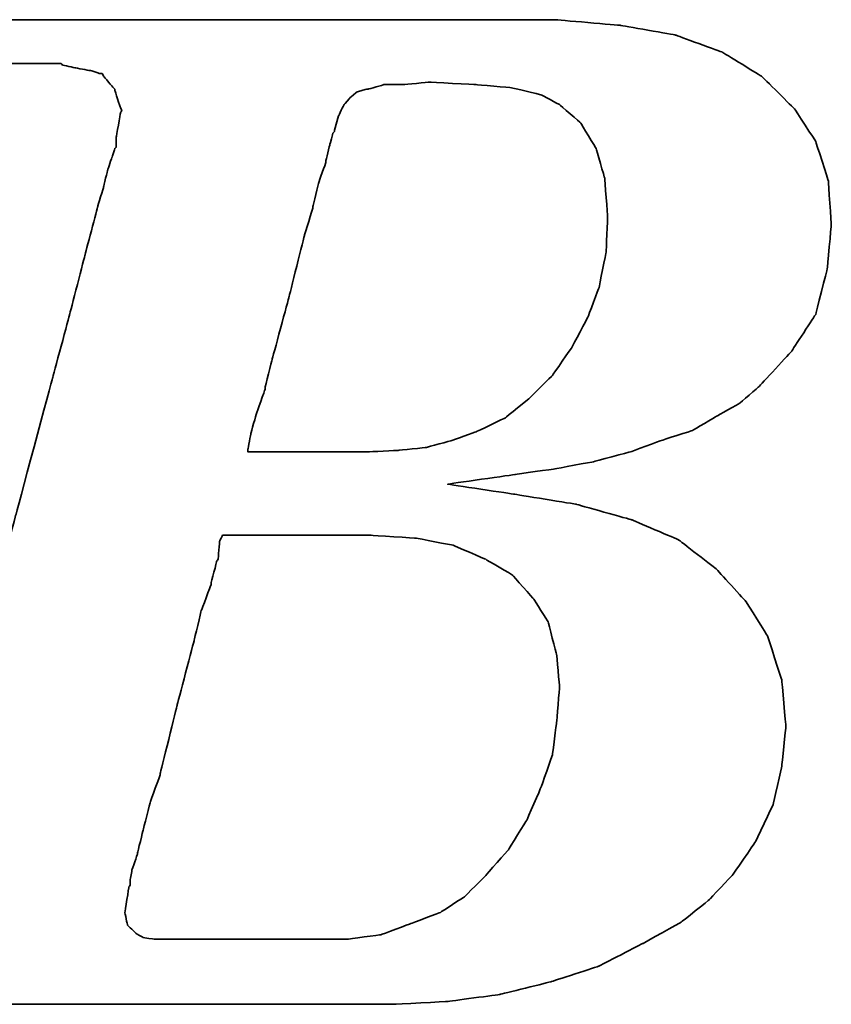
# Model space of a CAD drawing. Header units: millimetres. Extents: x 945 to 1363, y 125 to 271.
# Tile 35 of 54: x 1264.5 to 1266.76, y 176.19 to 178.92. Entities that reach past the tile are written whole.
import ezdxf

# ---------------------------------------------------------------- set-up
doc = ezdxf.new("R2010")
doc.units = ezdxf.units.MM
doc.layers.add('DIM', color=4, linetype='CONTINUOUS')
doc.layers.add('layer 1', color=7, linetype='CONTINUOUS')

# ---------------------------------------------------------------- blocks, each defined once
blk = doc.blocks.new('TBI MOTION logo(完整正式版)')
at = {"layer": 'layer 1', "color": 22, "lineweight": 35}
for points, knots in [([(-64.65375, -6.86375), (-64.65375, -6.86375), (-64.84375, -7.29625), (-64.84375, -7.29625), (-64.84375, -7.29625), (-64.84375, -7.29625), (-64.86875, -7.34375), (-64.86875, -7.34375), (-64.86875, -7.34375), (-64.86875, -7.34375), (-64.86875, -7.36875), (-64.86875, -7.36875), (-64.86875, -7.36875), (-64.86875, -7.36875), (-65.15375, -7.65375), (-65.15375, -7.65375), (-65.15375, -7.65375), (-65.15375, -7.65375), (-65.17875, -7.65375), (-65.17875, -7.65375), (-65.17875, -7.65375), (-65.17875, -7.65375), (-65.20375, -7.67875), (-65.20375, -7.67875), (-65.20375, -7.67875), (-65.20375, -7.67875), (-65.58875, -7.87125), (-65.58875, -7.87125), (-65.58875, -7.87125), (-65.58875, -7.87125), (-65.63375, -7.87125), (-65.63375, -7.87125), (-65.63375, -7.87125), (-65.63375, -7.87125), (-65.65875, -7.89375), (-65.65875, -7.89375), (-65.65875, -7.89375), (-65.65875, -7.89375), (-66.09375, -7.94375), (-66.09375, -7.94375), (-66.09375, -7.94375), (-66.09375, -7.94375), (-66.11375, -7.94375), (-66.11375, -7.94375), (-66.11375, -7.94375), (-66.11375, -7.94375), (-66.16375, -7.94375), (-66.16375, -7.94375), (-66.16375, -7.94375), (-66.16375, -7.94375), (-66.30875, -7.94375), (-66.30875, -7.94375), (-66.30875, -7.94375), (-66.30875, -7.94375), (-66.69375, -7.94375), (-66.69375, -7.94375), (-66.69375, -7.94375), (-66.69375, -7.94375), (-67.07375, -7.94375), (-67.07375, -7.94375), (-67.07375, -7.94375), (-67.07375, -7.94375), (-67.12375, -7.94375), (-67.12375, -7.94375), (-67.12375, -7.94375), (-67.12375, -7.94375), (-67.12375, -7.96625), (-67.12375, -7.96625), (-67.12375, -7.96625), (-67.12375, -7.96625), (-67.14875, -7.99125), (-67.14875, -7.99125), (-67.14875, -7.99125), (-67.14875, -7.99125), (-67.24375, -8.34875), (-67.24375, -8.34875), (-67.24375, -8.34875), (-67.24375, -8.34875), (-67.31375, -8.68625), (-67.31375, -8.68625), (-67.31375, -8.68625), (-67.31375, -8.68625), (-67.26875, -8.68625), (-67.26875, -8.68625), (-67.26875, -8.68625), (-67.26875, -8.68625), (-67.07375, -8.68625), (-67.07375, -8.68625), (-67.07375, -8.68625), (-67.07375, -8.68625), (-66.54875, -8.68625), (-66.54875, -8.68625), (-66.54875, -8.68625), (-66.54875, -8.68625), (-65.82625, -8.68625), (-65.82625, -8.68625), (-65.82625, -8.68625), (-65.82625, -8.68625), (-65.01375, -8.68625), (-65.01375, -8.68625), (-65.01375, -8.68625), (-65.01375, -8.68625), (-64.05375, -8.68625), (-64.05375, -8.68625), (-64.05375, -8.68625), (-64.05375, -8.68625), (-62.08375, -8.68625), (-62.08375, -8.68625), (-62.08375, -8.68625), (-62.08375, -8.68625), (-60.06875, -8.68625), (-60.06875, -8.68625), (-60.06875, -8.68625), (-60.06875, -8.68625), (-59.10875, -8.68625), (-59.10875, -8.68625), (-59.10875, -8.68625), (-59.10875, -8.68625), (-58.29375, -8.68625), (-58.29375, -8.68625), (-58.29375, -8.68625), (-58.29375, -8.68625), (-57.57375, -8.68625), (-57.57375, -8.68625), (-57.57375, -8.68625), (-57.57375, -8.68625), (-57.04875, -8.68625), (-57.04875, -8.68625), (-57.04875, -8.68625), (-57.04875, -8.68625), (-56.85375, -8.68625), (-56.85375, -8.68625), (-56.85375, -8.68625), (-56.85375, -8.68625), (-56.70875, -8.68625), (-56.70875, -8.68625), (-56.70875, -8.68625), (-56.70875, -8.68625), (-56.61375, -8.68625), (-56.61375, -8.68625), (-56.61375, -8.68625), (-56.61375, -8.68625), (-56.56875, -8.68625), (-56.56875, -8.68625), (-56.56875, -8.68625), (-56.56875, -8.68625), (-55.65375, -8.63875), (-55.65375, -8.63875), (-55.65375, -8.63875), (-55.65375, -8.63875), (-54.76875, -8.51875), (-54.76875, -8.51875), (-54.76875, -8.51875), (-54.76875, -8.51875), (-53.90375, -8.30375), (-53.90375, -8.30375), (-53.90375, -8.30375), (-53.90375, -8.30375), (-53.08875, -8.03875), (-53.08875, -8.03875), (-53.08875, -8.03875), (-53.08875, -8.03875), (-52.34375, -7.65375), (-52.34375, -7.65375), (-52.34375, -7.65375), (-52.34375, -7.65375), (-51.69875, -7.29625), (-51.69875, -7.29625), (-51.69875, -7.29625), (-51.69875, -7.29625), (-51.21875, -6.91125), (-51.21875, -6.91125), (-51.21875, -6.91125), (-51.21875, -6.91125), (-50.83375, -6.50375), (-50.83375, -6.50375), (-50.83375, -6.50375), (-50.83375, -6.50375), (-50.44875, -5.94875), (-50.44875, -5.94875), (-50.44875, -5.94875), (-50.44875, -5.94875), (-50.13875, -5.30375), (-50.13875, -5.30375), (-50.13875, -5.30375), (-50.13875, -5.30375), (-49.99375, -4.65375), (-49.99375, -4.65375), (-49.99375, -4.65375), (-49.99375, -4.65375), (-49.92375, -3.98375), (-49.92375, -3.98375), (-49.92375, -3.98375), (-49.92375, -3.98375), (-49.99375, -3.19374), (-49.99375, -3.19374), (-49.99375, -3.19374), (-49.99375, -3.19374), (-50.23374, -2.44874), (-50.23374, -2.44874), (-50.23374, -2.44874), (-50.23374, -2.44874), (-50.59375, -1.87374), (-50.59375, -1.87374), (-50.59375, -1.87374), (-50.59375, -1.87374), (-51.09875, -1.31874), (-51.09875, -1.31874), (-51.09875, -1.31874), (-51.09875, -1.31874), (-51.74375, -0.81875), (-51.74375, -0.81875), (-51.74375, -0.81875), (-51.74375, -0.81875), (-52.53875, -0.48125), (-52.53875, -0.48125), (-52.53875, -0.48125), (-52.53875, -0.48125), (-53.47375, -0.21875), (-53.47375, -0.21875), (-53.47375, -0.21875), (-53.47375, -0.21875), (-54.52875, -0.04874), (-54.52875, -0.04874), (-54.52875, -0.04874), (-54.52875, -0.04874), (-55.65375, 0.12125), (-55.65375, 0.12125), (-55.65375, 0.12125), (-55.65375, 0.12125), (-54.50375, 0.28624), (-54.50375, 0.28624), (-54.50375, 0.28624), (-54.50375, 0.28624), (-53.83375, 0.38124), (-53.83375, 0.38124), (-53.83375, 0.38124), (-53.83375, 0.38124), (-53.18375, 0.50125), (-53.18375, 0.50125), (-53.18375, 0.50125), (-53.18375, 0.50125), (-52.55875, 0.66874), (-52.55875, 0.66874), (-52.55875, 0.66874), (-52.55875, 0.66874), (-52.03375, 0.86124), (-52.03375, 0.86124), (-52.03375, 0.86124), (-52.03375, 0.86124), (-51.50374, 1.03124), (-51.50374, 1.03124), (-51.50374, 1.03124), (-51.50374, 1.03124), (-51.09875, 1.27125), (-51.09875, 1.27125), (-51.09875, 1.27125), (-51.09875, 1.27125), (-50.71375, 1.48624), (-50.71375, 1.48624), (-50.71375, 1.48624), (-50.71375, 1.48624), (-50.37625, 1.77625), (-50.37625, 1.77625), (-50.37625, 1.77625), (-50.37625, 1.77625), (-49.82375, 2.37625), (-49.82375, 2.37625), (-49.82375, 2.37625), (-49.82375, 2.37625), (-49.41875, 2.99625), (-49.41875, 2.99625), (-49.41875, 2.99625), (-49.41875, 2.99625), (-49.22375, 3.76625), (-49.22375, 3.76625), (-49.22375, 3.76625), (-49.22375, 3.76625), (-49.15375, 4.50874), (-49.15375, 4.50874), (-49.15375, 4.50874), (-49.15375, 4.50874), (-49.20375, 5.25125), (-49.20375, 5.25125), (-49.20375, 5.25125), (-49.20375, 5.25125), (-49.41875, 5.92625), (-49.41875, 5.92625), (-49.41875, 5.92625), (-49.41875, 5.92625), (-49.77875, 6.47625), (-49.77875, 6.47625), (-49.77875, 6.47625), (-49.77875, 6.47625), (-50.33125, 7.02624), (-50.33125, 7.02624), (-50.33125, 7.02624), (-50.33125, 7.02624), (-51.00125, 7.43625), (-51.00125, 7.43625), (-51.00125, 7.43625), (-51.00125, 7.43625), (-51.79375, 7.72625), (-51.79375, 7.72625), (-51.79375, 7.72625), (-51.79375, 7.72625), (-52.72875, 7.89124), (-52.72875, 7.89124), (-52.72875, 7.89124), (-52.72875, 7.89124), (-53.83375, 7.98625), (-53.83375, 7.98625), (-53.83375, 7.98625), (-53.83375, 7.98625), (-53.92875, 7.98625), (-53.92875, 7.98625), (-53.92875, 7.98625), (-53.92875, 7.98625), (-54.26375, 7.98625), (-54.26375, 7.98625), (-54.26375, 7.98625), (-54.26375, 7.98625), (-54.74375, 7.98625), (-54.74375, 7.98625), (-54.74375, 7.98625), (-54.74375, 7.98625), (-55.36875, 7.98625), (-55.36875, 7.98625), (-55.36875, 7.98625), (-55.36875, 7.98625), (-56.13375, 7.98625), (-56.13375, 7.98625), (-56.13375, 7.98625), (-56.13375, 7.98625), (-56.94875, 7.98625), (-56.94875, 7.98625), (-56.94875, 7.98625), (-56.94875, 7.98625), (-58.77625, 7.98625), (-58.77625, 7.98625), (-58.77625, 7.98625), (-58.77625, 7.98625), (-60.59875, 7.98625), (-60.59875, 7.98625), (-60.59875, 7.98625), (-60.59875, 7.98625), (-61.41375, 7.98625), (-61.41375, 7.98625), (-61.41375, 7.98625), (-61.41375, 7.98625), (-62.17875, 7.98625), (-62.17875, 7.98625), (-62.17875, 7.98625), (-62.17875, 7.98625), (-62.80375, 7.98625), (-62.80375, 7.98625), (-62.80375, 7.98625), (-62.80375, 7.98625), (-63.30625, 7.98625), (-63.30625, 7.98625), (-63.30625, 7.98625), (-63.30625, 7.98625), (-63.57375, 7.98625), (-63.57375, 7.98625), (-63.57375, 7.98625), (-63.57375, 7.98625), (-63.57375, 7.96375), (-63.57375, 7.96375), (-63.57375, 7.96375), (-63.57375, 7.96375), (-63.59875, 7.94125), (-63.59875, 7.94125), (-63.59875, 7.94125), (-63.59875, 7.94125), (-63.69375, 7.55625), (-63.69375, 7.55625), (-63.69375, 7.55625), (-63.69375, 7.55625), (-63.76375, 7.24624), (-63.76375, 7.24624), (-63.76375, 7.24624), (-63.76375, 7.24624), (-63.23875, 7.24624), (-63.23875, 7.24624), (-63.23875, 7.24624), (-63.23875, 7.24624), (-62.75875, 7.24624), (-62.75875, 7.24624), (-62.75875, 7.24624), (-62.75875, 7.24624), (-62.61125, 7.24624), (-62.61125, 7.24624), (-62.61125, 7.24624), (-62.61125, 7.24624), (-62.56625, 7.24624), (-62.56625, 7.24624), (-62.56625, 7.24624), (-62.56625, 7.24624), (-62.22875, 7.24624), (-62.22875, 7.24624), (-62.22875, 7.24624), (-62.22875, 7.24624), (-62.20375, 7.24624), (-62.20375, 7.24624), (-62.20375, 7.24624), (-62.20375, 7.24624), (-62.17875, 7.21875), (-62.17875, 7.21875), (-62.17875, 7.21875), (-62.17875, 7.21875), (-61.96375, 7.17125), (-61.96375, 7.17125), (-61.96375, 7.17125), (-61.96375, 7.17125), (-61.72375, 7.12624), (-61.72375, 7.12624), (-61.72375, 7.12624), (-61.72375, 7.12624), (-61.70375, 7.12624), (-61.70375, 7.12624), (-61.70375, 7.12624), (-61.70375, 7.12624), (-61.55875, 7.07624), (-61.55875, 7.07624), (-61.55875, 7.07624), (-61.55875, 7.07624), (-61.50875, 7.07624), (-61.50875, 7.07624), (-61.50875, 7.07624), (-61.50875, 7.07624), (-61.48375, 7.02624), (-61.48375, 7.02624), (-61.48375, 7.02624), (-61.48375, 7.02624), (-61.31875, 6.83375), (-61.31875, 6.83375), (-61.31875, 6.83375), (-61.31875, 6.83375), (-61.29375, 6.81125), (-61.29375, 6.81125), (-61.29375, 6.81125), (-61.29375, 6.81125), (-61.29375, 6.78625), (-61.29375, 6.78625), (-61.29375, 6.78625), (-61.29375, 6.78625), (-61.19875, 6.50124), (-61.19875, 6.50124), (-61.19875, 6.50124), (-61.19875, 6.50124), (-61.17375, 6.45124), (-61.17375, 6.45124), (-61.17375, 6.45124), (-61.17375, 6.45124), (-61.19875, 6.40625), (-61.19875, 6.40625), (-61.19875, 6.40625), (-61.19875, 6.40625), (-61.26875, 5.99624), (-61.26875, 5.99624), (-61.26875, 5.99624), (-61.26875, 5.99624), (-61.26875, 5.85125), (-61.26875, 5.85125), (-61.26875, 5.85125), (-61.26875, 5.85125), (-61.26875, 5.82625), (-61.26875, 5.82625), (-61.26875, 5.82625), (-61.26875, 5.82625), (-61.29375, 5.80625), (-61.29375, 5.80625), (-61.29375, 5.80625), (-61.29375, 5.80625), (-61.34125, 5.66125), (-61.34125, 5.66125), (-61.34125, 5.66125), (-61.34125, 5.66125), (-61.41375, 5.44625), (-61.41375, 5.44625), (-61.41375, 5.44625), (-61.41375, 5.44625), (-61.48375, 5.15625), (-61.48375, 5.15625), (-61.48375, 5.15625), (-61.48375, 5.15625), (-61.58375, 4.82124), (-61.58375, 4.82124), (-61.58375, 4.82124), (-61.58375, 4.82124), (-61.79875, 4.00375), (-61.79875, 4.00375), (-61.79875, 4.00375), (-61.79875, 4.00375), (-62.05875, 2.99625), (-62.05875, 2.99625), (-62.05875, 2.99625), (-62.05875, 2.99625), (-62.34875, 1.91625), (-62.34875, 1.91625), (-62.34875, 1.91625), (-62.34875, 1.91625), (-62.97375, -0.41124), (-62.97375, -0.41124), (-62.97375, -0.41124), (-62.97375, -0.41124), (-63.59875, -2.75875), (-63.59875, -2.75875), (-63.59875, -2.75875), (-63.59875, -2.75875), (-63.88375, -3.86374), (-63.88375, -3.86374), (-63.88375, -3.86374), (-63.88375, -3.86374), (-64.14875, -4.82374), (-64.14875, -4.82374), (-64.14875, -4.82374), (-64.14875, -4.82374), (-64.36375, -5.64125), (-64.36375, -5.64125), (-64.36375, -5.64125), (-64.36375, -5.64125), (-64.43625, -5.97625), (-64.43625, -5.97625), (-64.43625, -5.97625), (-64.43625, -5.97625), (-64.50875, -6.28625), (-64.50875, -6.28625), (-64.50875, -6.28625), (-64.50875, -6.28625), (-64.50875, -6.30875), (-64.50875, -6.30875), (-64.50875, -6.30875), (-64.50875, -6.30875), (-64.57875, -6.50375), (-64.57875, -6.50375), (-64.57875, -6.50375), (-64.57875, -6.50375), (-64.62875, -6.69625), (-64.62875, -6.69625), (-64.62875, -6.69625), (-64.62875, -6.69625), (-64.62875, -6.76875), (-64.62875, -6.76875), (-64.62875, -6.76875), (-64.62875, -6.76875), (-64.62875, -6.81375), (-64.62875, -6.81375), (-64.62875, -6.81375), (-64.62875, -6.81375), (-64.62875, -6.83875), (-64.62875, -6.83875), (-64.62875, -6.83875), (-64.62875, -6.83875), (-64.65375, -6.86375), (-64.65375, -6.86375)], [0, 0, 0, 0, 0.00719424, 0.00719424, 0.00719424, 0.00719425, 0.01438849, 0.01438849, 0.01438849, 0.0143885, 0.02158273, 0.02158273, 0.02158273, 0.02158274, 0.02877698, 0.02877698, 0.02877698, 0.02877699, 0.03597122, 0.03597122, 0.03597122, 0.03597123, 0.04316547, 0.04316547, 0.04316547, 0.04316548, 0.05035971, 0.05035971, 0.05035971, 0.05035972, 0.05755396, 0.05755396, 0.05755396, 0.05755397, 0.0647482, 0.0647482, 0.0647482, 0.06474821, 0.07194245, 0.07194245, 0.07194245, 0.07194246, 0.07913669, 0.07913669, 0.07913669, 0.0791367, 0.08633094, 0.08633094, 0.08633094, 0.08633095, 0.09352518, 0.09352518, 0.09352518, 0.09352519, 0.10071942, 0.10071942, 0.10071942, 0.10071943, 0.10791367, 0.10791367, 0.10791367, 0.10791368, 0.11510791, 0.11510791, 0.11510791, 0.11510792, 0.12230216, 0.12230216, 0.12230216, 0.12230217, 0.1294964, 0.1294964, 0.1294964, 0.12949641, 0.13669065, 0.13669065, 0.13669065, 0.13669066, 0.14388489, 0.14388489, 0.14388489, 0.1438849, 0.15107914, 0.15107914, 0.15107914, 0.15107915, 0.15827338, 0.15827338, 0.15827338, 0.15827339, 0.16546763, 0.16546763, 0.16546763, 0.16546764, 0.17266187, 0.17266187, 0.17266187, 0.17266188, 0.17985612, 0.17985612, 0.17985612, 0.17985613, 0.18705036, 0.18705036, 0.18705036, 0.18705037, 0.1942446, 0.1942446, 0.1942446, 0.19424461, 0.20143885, 0.20143885, 0.20143885, 0.20143886, 0.20863309, 0.20863309, 0.20863309, 0.2086331, 0.21582734, 0.21582734, 0.21582734, 0.21582735, 0.22302158, 0.22302158, 0.22302158, 0.22302159, 0.23021583, 0.23021583, 0.23021583, 0.23021584, 0.23741007, 0.23741007, 0.23741007, 0.23741008, 0.24460432, 0.24460432, 0.24460432, 0.24460433, 0.25179856, 0.25179856, 0.25179856, 0.25179857, 0.25899281, 0.25899281, 0.25899281, 0.25899282, 0.26618705, 0.26618705, 0.26618705, 0.26618706, 0.27338129, 0.27338129, 0.27338129, 0.2733813, 0.28057554, 0.28057554, 0.28057554, 0.28057555, 0.28776978, 0.28776978, 0.28776978, 0.28776979, 0.29496403, 0.29496403, 0.29496403, 0.29496404, 0.30215827, 0.30215827, 0.30215827, 0.30215828, 0.30935252, 0.30935252, 0.30935252, 0.30935253, 0.31654676, 0.31654676, 0.31654676, 0.31654677, 0.32374101, 0.32374101, 0.32374101, 0.32374102, 0.33093525, 0.33093525, 0.33093525, 0.33093526, 0.3381295, 0.3381295, 0.3381295, 0.33812951, 0.34532374, 0.34532374, 0.34532374, 0.34532375, 0.35251799, 0.35251799, 0.35251799, 0.352518, 0.35971223, 0.35971223, 0.35971223, 0.35971224, 0.36690647, 0.36690647, 0.36690647, 0.36690648, 0.37410072, 0.37410072, 0.37410072, 0.37410073, 0.38129496, 0.38129496, 0.38129496, 0.38129497, 0.38848921, 0.38848921, 0.38848921, 0.38848922, 0.39568345, 0.39568345, 0.39568345, 0.39568346, 0.4028777, 0.4028777, 0.4028777, 0.40287771, 0.41007194, 0.41007194, 0.41007194, 0.41007195, 0.41726619, 0.41726619, 0.41726619, 0.4172662, 0.42446043, 0.42446043, 0.42446043, 0.42446044, 0.43165468, 0.43165468, 0.43165468, 0.43165469, 0.43884892, 0.43884892, 0.43884892, 0.43884893, 0.44604317, 0.44604317, 0.44604317, 0.44604318, 0.45323741, 0.45323741, 0.45323741, 0.45323742, 0.46043165, 0.46043165, 0.46043165, 0.46043166, 0.4676259, 0.4676259, 0.4676259, 0.46762591, 0.47482014, 0.47482014, 0.47482014, 0.47482015, 0.48201439, 0.48201439, 0.48201439, 0.4820144, 0.48920863, 0.48920863, 0.48920863, 0.48920864, 0.49640288, 0.49640288, 0.49640288, 0.49640289, 0.50359712, 0.50359712, 0.50359712, 0.50359713, 0.51079137, 0.51079137, 0.51079137, 0.51079138, 0.51798561, 0.51798561, 0.51798561, 0.51798562, 0.52517986, 0.52517986, 0.52517986, 0.52517987, 0.5323741, 0.5323741, 0.5323741, 0.53237411, 0.53956835, 0.53956835, 0.53956835, 0.53956836, 0.54676259, 0.54676259, 0.54676259, 0.5467626, 0.55395683, 0.55395683, 0.55395683, 0.55395684, 0.56115108, 0.56115108, 0.56115108, 0.56115109, 0.56834532, 0.56834532, 0.56834532, 0.56834533, 0.57553957, 0.57553957, 0.57553957, 0.57553958, 0.58273381, 0.58273381, 0.58273381, 0.58273382, 0.58992806, 0.58992806, 0.58992806, 0.58992807, 0.5971223, 0.5971223, 0.5971223, 0.59712231, 0.60431655, 0.60431655, 0.60431655, 0.60431656, 0.61151079, 0.61151079, 0.61151079, 0.6115108, 0.61870504, 0.61870504, 0.61870504, 0.61870505, 0.62589928, 0.62589928, 0.62589928, 0.62589929, 0.63309353, 0.63309353, 0.63309353, 0.63309354, 0.64028777, 0.64028777, 0.64028777, 0.64028778, 0.64748201, 0.64748201, 0.64748201, 0.64748202, 0.65467626, 0.65467626, 0.65467626, 0.65467627, 0.6618705, 0.6618705, 0.6618705, 0.66187051, 0.66906475, 0.66906475, 0.66906475, 0.66906476, 0.67625899, 0.67625899, 0.67625899, 0.676259, 0.68345324, 0.68345324, 0.68345324, 0.68345325, 0.69064748, 0.69064748, 0.69064748, 0.69064749, 0.69784173, 0.69784173, 0.69784173, 0.69784174, 0.70503597, 0.70503597, 0.70503597, 0.70503598, 0.71223022, 0.71223022, 0.71223022, 0.71223023, 0.71942446, 0.71942446, 0.71942446, 0.71942447, 0.72661871, 0.72661871, 0.72661871, 0.72661872, 0.73381295, 0.73381295, 0.73381295, 0.73381296, 0.74100719, 0.74100719, 0.74100719, 0.7410072, 0.74820144, 0.74820144, 0.74820144, 0.74820145, 0.75539568, 0.75539568, 0.75539568, 0.75539569, 0.76258993, 0.76258993, 0.76258993, 0.76258994, 0.76978417, 0.76978417, 0.76978417, 0.76978418, 0.77697842, 0.77697842, 0.77697842, 0.77697843, 0.78417266, 0.78417266, 0.78417266, 0.78417267, 0.79136691, 0.79136691, 0.79136691, 0.79136692, 0.79856115, 0.79856115, 0.79856115, 0.79856116, 0.8057554, 0.8057554, 0.8057554, 0.80575541, 0.81294964, 0.81294964, 0.81294964, 0.81294965, 0.82014388, 0.82014388, 0.82014388, 0.82014389, 0.82733813, 0.82733813, 0.82733813, 0.82733814, 0.83453237, 0.83453237, 0.83453237, 0.83453238, 0.84172662, 0.84172662, 0.84172662, 0.84172663, 0.84892086, 0.84892086, 0.84892086, 0.84892087, 0.85611511, 0.85611511, 0.85611511, 0.85611512, 0.86330935, 0.86330935, 0.86330935, 0.86330936, 0.8705036, 0.8705036, 0.8705036, 0.87050361, 0.87769784, 0.87769784, 0.87769784, 0.87769785, 0.88489209, 0.88489209, 0.88489209, 0.8848921, 0.89208633, 0.89208633, 0.89208633, 0.89208634, 0.89928058, 0.89928058, 0.89928058, 0.89928059, 0.90647482, 0.90647482, 0.90647482, 0.90647483, 0.91366906, 0.91366906, 0.91366906, 0.91366907, 0.92086331, 0.92086331, 0.92086331, 0.92086332, 0.92805755, 0.92805755, 0.92805755, 0.92805756, 0.9352518, 0.9352518, 0.9352518, 0.93525181, 0.94244604, 0.94244604, 0.94244604, 0.94244605, 0.94964029, 0.94964029, 0.94964029, 0.9496403, 0.95683453, 0.95683453, 0.95683453, 0.95683454, 0.96402878, 0.96402878, 0.96402878, 0.96402879, 0.97122302, 0.97122302, 0.97122302, 0.97122303, 0.97841727, 0.97841727, 0.97841727, 0.97841728, 0.98561151, 0.98561151, 0.98561151, 0.98561152, 0.99280576, 0.99280576, 0.99280576, 0.99280577, 1, 1, 1, 1]), ([(-57.50375, 6.35625), (-57.50375, 6.35625), (-57.57375, 6.11625), (-57.57375, 6.11625), (-57.57375, 6.11625), (-57.57375, 6.11625), (-57.57375, 6.09125), (-57.57375, 6.09125), (-57.57375, 6.09125), (-57.57375, 6.09125), (-57.59875, 6.06625), (-57.59875, 6.06625), (-57.59875, 6.06625), (-57.59875, 6.06625), (-57.64875, 5.87625), (-57.64875, 5.87625), (-57.64875, 5.87625), (-57.64875, 5.87625), (-57.71875, 5.58875), (-57.71875, 5.58875), (-57.71875, 5.58875), (-57.71875, 5.58875), (-57.71875, 5.56625), (-57.71875, 5.56625), (-57.71875, 5.56625), (-57.71875, 5.56625), (-57.83875, 5.23125), (-57.83875, 5.23125), (-57.83875, 5.23125), (-57.83875, 5.23125), (-57.93625, 4.82124), (-57.93625, 4.82124), (-57.93625, 4.82124), (-57.93625, 4.82124), (-57.93625, 4.79624), (-57.93625, 4.79624), (-57.93625, 4.79624), (-57.93625, 4.79624), (-58.07875, 4.34125), (-58.07875, 4.34125), (-58.07875, 4.34125), (-58.07875, 4.34125), (-58.34375, 3.28625), (-58.34375, 3.28625), (-58.34375, 3.28625), (-58.34375, 3.28625), (-58.62875, 2.23124), (-58.62875, 2.23124), (-58.62875, 2.23124), (-58.62875, 2.23124), (-58.74875, 1.75125), (-58.74875, 1.75125), (-58.74875, 1.75125), (-58.74875, 1.75125), (-58.74875, 1.72625), (-58.74875, 1.72625), (-58.74875, 1.72625), (-58.74875, 1.72625), (-58.89375, 1.31625), (-58.89375, 1.31625), (-58.89375, 1.31625), (-58.89375, 1.31625), (-58.98875, 0.98124), (-58.98875, 0.98124), (-58.98875, 0.98124), (-58.98875, 0.98124), (-59.03875, 0.71625), (-59.03875, 0.71625), (-59.03875, 0.71625), (-59.03875, 0.71625), (-59.03875, 0.66874), (-59.03875, 0.66874), (-59.03875, 0.66874), (-59.03875, 0.66874), (-58.91875, 0.66874), (-58.91875, 0.66874), (-58.91875, 0.66874), (-58.91875, 0.66874), (-58.53375, 0.66874), (-58.53375, 0.66874), (-58.53375, 0.66874), (-58.53375, 0.66874), (-58.10375, 0.66874), (-58.10375, 0.66874), (-58.10375, 0.66874), (-58.10375, 0.66874), (-57.66875, 0.66874), (-57.66875, 0.66874), (-57.66875, 0.66874), (-57.66875, 0.66874), (-57.33375, 0.66874), (-57.33375, 0.66874), (-57.33375, 0.66874), (-57.33375, 0.66874), (-57.09375, 0.66874), (-57.09375, 0.66874), (-57.09375, 0.66874), (-57.09375, 0.66874), (-56.99875, 0.66874), (-56.99875, 0.66874), (-56.99875, 0.66874), (-56.99875, 0.66874), (-56.49375, 0.69374), (-56.49375, 0.69374), (-56.49375, 0.69374), (-56.49375, 0.69374), (-56.01375, 0.74374), (-56.01375, 0.74374), (-56.01375, 0.74374), (-56.01375, 0.74374), (-55.58375, 0.86124), (-55.58375, 0.86124), (-55.58375, 0.86124), (-55.58375, 0.86124), (-55.17375, 1.00624), (-55.17375, 1.00624), (-55.17375, 1.00624), (-55.17375, 1.00624), (-54.67375, 1.24625), (-54.67375, 1.24625), (-54.67375, 1.24625), (-54.67375, 1.24625), (-54.26375, 1.58124), (-54.26375, 1.58124), (-54.26375, 1.58124), (-54.26375, 1.58124), (-53.87875, 1.96374), (-53.87875, 1.96374), (-53.87875, 1.96374), (-53.87875, 1.96374), (-53.54375, 2.44625), (-53.54375, 2.44625), (-53.54375, 2.44625), (-53.54375, 2.44625), (-53.27875, 2.95125), (-53.27875, 2.95125), (-53.27875, 2.95125), (-53.27875, 2.95125), (-53.08875, 3.45124), (-53.08875, 3.45124), (-53.08875, 3.45124), (-53.08875, 3.45124), (-52.96875, 4.05124), (-52.96875, 4.05124), (-52.96875, 4.05124), (-52.96875, 4.05124), (-52.94375, 4.65125), (-52.94375, 4.65125), (-52.94375, 4.65125), (-52.94375, 4.65125), (-52.99375, 5.30125), (-52.99375, 5.30125), (-52.99375, 5.30125), (-52.99375, 5.30125), (-53.13875, 5.80625), (-53.13875, 5.80625), (-53.13875, 5.80625), (-53.13875, 5.80625), (-53.39875, 6.23625), (-53.39875, 6.23625), (-53.39875, 6.23625), (-53.39875, 6.23625), (-53.75875, 6.54875), (-53.75875, 6.54875), (-53.75875, 6.54875), (-53.75875, 6.54875), (-54.07375, 6.71625), (-54.07375, 6.71625), (-54.07375, 6.71625), (-54.07375, 6.71625), (-54.57375, 6.83375), (-54.57375, 6.83375), (-54.57375, 6.83375), (-54.57375, 6.83375), (-55.17375, 6.88625), (-55.17375, 6.88625), (-55.17375, 6.88625), (-55.17375, 6.88625), (-55.96875, 6.93125), (-55.96875, 6.93125), (-55.96875, 6.93125), (-55.96875, 6.93125), (-56.39875, 6.88625), (-56.39875, 6.88625), (-56.39875, 6.88625), (-56.39875, 6.88625), (-56.42125, 6.88625), (-56.42125, 6.88625), (-56.42125, 6.88625), (-56.42125, 6.88625), (-56.73375, 6.88625), (-56.73375, 6.88625), (-56.73375, 6.88625), (-56.73375, 6.88625), (-56.99875, 6.81125), (-56.99875, 6.81125), (-56.99875, 6.81125), (-56.99875, 6.81125), (-57.02375, 6.81125), (-57.02375, 6.81125), (-57.02375, 6.81125), (-57.02375, 6.81125), (-57.18875, 6.76625), (-57.18875, 6.76625), (-57.18875, 6.76625), (-57.18875, 6.76625), (-57.30875, 6.66625), (-57.30875, 6.66625), (-57.30875, 6.66625), (-57.30875, 6.66625), (-57.40875, 6.54875), (-57.40875, 6.54875), (-57.40875, 6.54875), (-57.40875, 6.54875), (-57.50375, 6.35625), (-57.50375, 6.35625)], [0, 0, 0, 0, 0.01851852, 0.01851852, 0.01851852, 0.01851853, 0.03703704, 0.03703704, 0.03703704, 0.03703705, 0.05555556, 0.05555556, 0.05555556, 0.05555557, 0.07407407, 0.07407407, 0.07407407, 0.07407408, 0.09259259, 0.09259259, 0.09259259, 0.0925926, 0.11111111, 0.11111111, 0.11111111, 0.11111112, 0.12962963, 0.12962963, 0.12962963, 0.12962964, 0.14814815, 0.14814815, 0.14814815, 0.14814816, 0.16666667, 0.16666667, 0.16666667, 0.16666668, 0.18518519, 0.18518519, 0.18518519, 0.1851852, 0.2037037, 0.2037037, 0.2037037, 0.20370371, 0.22222222, 0.22222222, 0.22222222, 0.22222223, 0.24074074, 0.24074074, 0.24074074, 0.24074075, 0.25925926, 0.25925926, 0.25925926, 0.25925927, 0.27777778, 0.27777778, 0.27777778, 0.27777779, 0.2962963, 0.2962963, 0.2962963, 0.29629631, 0.31481481, 0.31481481, 0.31481481, 0.31481482, 0.33333333, 0.33333333, 0.33333333, 0.33333334, 0.35185185, 0.35185185, 0.35185185, 0.35185186, 0.37037037, 0.37037037, 0.37037037, 0.37037038, 0.38888889, 0.38888889, 0.38888889, 0.3888889, 0.40740741, 0.40740741, 0.40740741, 0.40740742, 0.42592593, 0.42592593, 0.42592593, 0.42592594, 0.44444444, 0.44444444, 0.44444444, 0.44444445, 0.46296296, 0.46296296, 0.46296296, 0.46296297, 0.48148148, 0.48148148, 0.48148148, 0.48148149, 0.5, 0.5, 0.5, 0.50000001, 0.51851852, 0.51851852, 0.51851852, 0.51851853, 0.53703704, 0.53703704, 0.53703704, 0.53703705, 0.55555556, 0.55555556, 0.55555556, 0.55555557, 0.57407407, 0.57407407, 0.57407407, 0.57407408, 0.59259259, 0.59259259, 0.59259259, 0.5925926, 0.61111111, 0.61111111, 0.61111111, 0.61111112, 0.62962963, 0.62962963, 0.62962963, 0.62962964, 0.64814815, 0.64814815, 0.64814815, 0.64814816, 0.66666667, 0.66666667, 0.66666667, 0.66666668, 0.68518519, 0.68518519, 0.68518519, 0.6851852, 0.7037037, 0.7037037, 0.7037037, 0.70370371, 0.72222222, 0.72222222, 0.72222222, 0.72222223, 0.74074074, 0.74074074, 0.74074074, 0.74074075, 0.75925926, 0.75925926, 0.75925926, 0.75925927, 0.77777778, 0.77777778, 0.77777778, 0.77777779, 0.7962963, 0.7962963, 0.7962963, 0.79629631, 0.81481481, 0.81481481, 0.81481481, 0.81481482, 0.83333333, 0.83333333, 0.83333333, 0.83333334, 0.85185185, 0.85185185, 0.85185185, 0.85185186, 0.87037037, 0.87037037, 0.87037037, 0.87037038, 0.88888889, 0.88888889, 0.88888889, 0.8888889, 0.90740741, 0.90740741, 0.90740741, 0.90740742, 0.92592593, 0.92592593, 0.92592593, 0.92592594, 0.94444444, 0.94444444, 0.94444444, 0.94444445, 0.96296296, 0.96296296, 0.96296296, 0.96296297, 0.98148148, 0.98148148, 0.98148148, 0.98148149, 1, 1, 1, 1]), ([(-61.03125, -6.57375), (-61.03125, -6.57375), (-61.03125, -6.67125), (-61.03125, -6.67125), (-61.03125, -6.67125), (-61.03125, -6.67125), (-61.05375, -6.69625), (-61.05375, -6.69625), (-61.05375, -6.69625), (-61.05375, -6.69625), (-61.12375, -7.12875), (-61.12375, -7.12875), (-61.12375, -7.12875), (-61.12375, -7.12875), (-61.07875, -7.34375), (-61.07875, -7.34375), (-61.07875, -7.34375), (-61.07875, -7.34375), (-60.93375, -7.48875), (-60.93375, -7.48875), (-60.93375, -7.48875), (-60.93375, -7.48875), (-60.81375, -7.55625), (-60.81375, -7.55625), (-60.81375, -7.55625), (-60.81375, -7.55625), (-60.62375, -7.58375), (-60.62375, -7.58375), (-60.62375, -7.58375), (-60.62375, -7.58375), (-60.30875, -7.58375), (-60.30875, -7.58375), (-60.30875, -7.58375), (-60.30875, -7.58375), (-59.97375, -7.58375), (-59.97375, -7.58375), (-59.97375, -7.58375), (-59.97375, -7.58375), (-59.87875, -7.58375), (-59.87875, -7.58375), (-59.87875, -7.58375), (-59.87875, -7.58375), (-59.63625, -7.58375), (-59.63625, -7.58375), (-59.63625, -7.58375), (-59.63625, -7.58375), (-58.96875, -7.58375), (-58.96875, -7.58375), (-58.96875, -7.58375), (-58.96875, -7.58375), (-58.29375, -7.58375), (-58.29375, -7.58375), (-58.29375, -7.58375), (-58.29375, -7.58375), (-58.05375, -7.58375), (-58.05375, -7.58375), (-58.05375, -7.58375), (-58.05375, -7.58375), (-57.98375, -7.58375), (-57.98375, -7.58375), (-57.98375, -7.58375), (-57.98375, -7.58375), (-57.35875, -7.58375), (-57.35875, -7.58375), (-57.35875, -7.58375), (-57.35875, -7.58375), (-56.78375, -7.50875), (-56.78375, -7.50875), (-56.78375, -7.50875), (-56.78375, -7.50875), (-56.27875, -7.31875), (-56.27875, -7.31875), (-56.27875, -7.31875), (-56.27875, -7.31875), (-55.77375, -7.12875), (-55.77375, -7.12875), (-55.77375, -7.12875), (-55.77375, -7.12875), (-55.36875, -6.86375), (-55.36875, -6.86375), (-55.36875, -6.86375), (-55.36875, -6.86375), (-55.00875, -6.50375), (-55.00875, -6.50375), (-55.00875, -6.50375), (-55.00875, -6.50375), (-54.62375, -6.06875), (-54.62375, -6.06875), (-54.62375, -6.06875), (-54.62375, -6.06875), (-54.31375, -5.56875), (-54.31375, -5.56875), (-54.31375, -5.56875), (-54.31375, -5.56875), (-54.07375, -5.01625), (-54.07375, -5.01625), (-54.07375, -5.01625), (-54.07375, -5.01625), (-53.87875, -4.46374), (-53.87875, -4.46374), (-53.87875, -4.46374), (-53.87875, -4.46374), (-53.80875, -3.91375), (-53.80875, -3.91375), (-53.80875, -3.91375), (-53.80875, -3.91375), (-53.75875, -3.31375), (-53.75875, -3.31375), (-53.75875, -3.31375), (-53.75875, -3.31375), (-53.80875, -2.75875), (-53.80875, -2.75875), (-53.80875, -2.75875), (-53.80875, -2.75875), (-53.95375, -2.20875), (-53.95375, -2.20875), (-53.95375, -2.20875), (-53.95375, -2.20875), (-54.19375, -1.82625), (-54.19375, -1.82625), (-54.19375, -1.82625), (-54.19375, -1.82625), (-54.55375, -1.41875), (-54.55375, -1.41875), (-54.55375, -1.41875), (-54.55375, -1.41875), (-55.00875, -1.15125), (-55.00875, -1.15125), (-55.00875, -1.15125), (-55.00875, -1.15125), (-55.56125, -0.91375), (-55.56125, -0.91375), (-55.56125, -0.91375), (-55.56125, -0.91375), (-56.18125, -0.79375), (-56.18125, -0.79375), (-56.18125, -0.79375), (-56.18125, -0.79375), (-56.94875, -0.74374), (-56.94875, -0.74374), (-56.94875, -0.74374), (-56.94875, -0.74374), (-56.99875, -0.74374), (-56.99875, -0.74374), (-56.99875, -0.74374), (-56.99875, -0.74374), (-57.09375, -0.74374), (-57.09375, -0.74374), (-57.09375, -0.74374), (-57.09375, -0.74374), (-57.38375, -0.74374), (-57.38375, -0.74374), (-57.38375, -0.74374), (-57.38375, -0.74374), (-57.76875, -0.74374), (-57.76875, -0.74374), (-57.76875, -0.74374), (-57.76875, -0.74374), (-58.24625, -0.74374), (-58.24625, -0.74374), (-58.24625, -0.74374), (-58.24625, -0.74374), (-58.72875, -0.74374), (-58.72875, -0.74374), (-58.72875, -0.74374), (-58.72875, -0.74374), (-59.20875, -0.74374), (-59.20875, -0.74374), (-59.20875, -0.74374), (-59.20875, -0.74374), (-59.46875, -0.74374), (-59.46875, -0.74374), (-59.46875, -0.74374), (-59.46875, -0.74374), (-59.51625, -0.83875), (-59.51625, -0.83875), (-59.51625, -0.83875), (-59.51625, -0.83875), (-59.54375, -1.15125), (-59.54375, -1.15125), (-59.54375, -1.15125), (-59.54375, -1.15125), (-59.56375, -1.17874), (-59.56375, -1.17874), (-59.56375, -1.17874), (-59.56375, -1.17874), (-59.66375, -1.55875), (-59.66375, -1.55875), (-59.66375, -1.55875), (-59.66375, -1.55875), (-59.66375, -1.58375), (-59.66375, -1.58375), (-59.66375, -1.58375), (-59.66375, -1.58375), (-59.82875, -2.01874), (-59.82875, -2.01874), (-59.82875, -2.01874), (-59.82875, -2.01874), (-59.94875, -2.52125), (-59.94875, -2.52125), (-59.94875, -2.52125), (-59.94875, -2.52125), (-60.23875, -3.62375), (-60.23875, -3.62375), (-60.23875, -3.62375), (-60.23875, -3.62375), (-60.52375, -4.77624), (-60.52375, -4.77624), (-60.52375, -4.77624), (-60.52375, -4.77624), (-60.52375, -4.79874), (-60.52375, -4.79874), (-60.52375, -4.79874), (-60.52375, -4.79874), (-60.69125, -5.25375), (-60.69125, -5.25375), (-60.69125, -5.25375), (-60.69125, -5.25375), (-60.81375, -5.73625), (-60.81375, -5.73625), (-60.81375, -5.73625), (-60.81375, -5.73625), (-60.90875, -6.11875), (-60.90875, -6.11875), (-60.90875, -6.11875), (-60.90875, -6.11875), (-60.90875, -6.14375), (-60.90875, -6.14375), (-60.90875, -6.14375), (-60.90875, -6.14375), (-61.00375, -6.40875), (-61.00375, -6.40875), (-61.00375, -6.40875), (-61.00375, -6.40875), (-61.03125, -6.57375), (-61.03125, -6.57375)], [0, 0, 0, 0, 0.01694915, 0.01694915, 0.01694915, 0.01694916, 0.03389831, 0.03389831, 0.03389831, 0.03389832, 0.05084746, 0.05084746, 0.05084746, 0.05084747, 0.06779661, 0.06779661, 0.06779661, 0.06779662, 0.08474576, 0.08474576, 0.08474576, 0.08474577, 0.10169492, 0.10169492, 0.10169492, 0.10169493, 0.11864407, 0.11864407, 0.11864407, 0.11864408, 0.13559322, 0.13559322, 0.13559322, 0.13559323, 0.15254237, 0.15254237, 0.15254237, 0.15254238, 0.16949153, 0.16949153, 0.16949153, 0.16949154, 0.18644068, 0.18644068, 0.18644068, 0.18644069, 0.20338983, 0.20338983, 0.20338983, 0.20338984, 0.22033898, 0.22033898, 0.22033898, 0.22033899, 0.23728814, 0.23728814, 0.23728814, 0.23728815, 0.25423729, 0.25423729, 0.25423729, 0.2542373, 0.27118644, 0.27118644, 0.27118644, 0.27118645, 0.28813559, 0.28813559, 0.28813559, 0.2881356, 0.30508475, 0.30508475, 0.30508475, 0.30508476, 0.3220339, 0.3220339, 0.3220339, 0.32203391, 0.33898305, 0.33898305, 0.33898305, 0.33898306, 0.3559322, 0.3559322, 0.3559322, 0.35593221, 0.37288136, 0.37288136, 0.37288136, 0.37288137, 0.38983051, 0.38983051, 0.38983051, 0.38983052, 0.40677966, 0.40677966, 0.40677966, 0.40677967, 0.42372881, 0.42372881, 0.42372881, 0.42372882, 0.44067797, 0.44067797, 0.44067797, 0.44067798, 0.45762712, 0.45762712, 0.45762712, 0.45762713, 0.47457627, 0.47457627, 0.47457627, 0.47457628, 0.49152542, 0.49152542, 0.49152542, 0.49152543, 0.50847458, 0.50847458, 0.50847458, 0.50847459, 0.52542373, 0.52542373, 0.52542373, 0.52542374, 0.54237288, 0.54237288, 0.54237288, 0.54237289, 0.55932203, 0.55932203, 0.55932203, 0.55932204, 0.57627119, 0.57627119, 0.57627119, 0.5762712, 0.59322034, 0.59322034, 0.59322034, 0.59322035, 0.61016949, 0.61016949, 0.61016949, 0.6101695, 0.62711864, 0.62711864, 0.62711864, 0.62711865, 0.6440678, 0.6440678, 0.6440678, 0.64406781, 0.66101695, 0.66101695, 0.66101695, 0.66101696, 0.6779661, 0.6779661, 0.6779661, 0.67796611, 0.69491525, 0.69491525, 0.69491525, 0.69491526, 0.71186441, 0.71186441, 0.71186441, 0.71186442, 0.72881356, 0.72881356, 0.72881356, 0.72881357, 0.74576271, 0.74576271, 0.74576271, 0.74576272, 0.76271186, 0.76271186, 0.76271186, 0.76271187, 0.77966102, 0.77966102, 0.77966102, 0.77966103, 0.79661017, 0.79661017, 0.79661017, 0.79661018, 0.81355932, 0.81355932, 0.81355932, 0.81355933, 0.83050847, 0.83050847, 0.83050847, 0.83050848, 0.84745763, 0.84745763, 0.84745763, 0.84745764, 0.86440678, 0.86440678, 0.86440678, 0.86440679, 0.88135593, 0.88135593, 0.88135593, 0.88135594, 0.89830508, 0.89830508, 0.89830508, 0.89830509, 0.91525424, 0.91525424, 0.91525424, 0.91525425, 0.93220339, 0.93220339, 0.93220339, 0.9322034, 0.94915254, 0.94915254, 0.94915254, 0.94915255, 0.96610169, 0.96610169, 0.96610169, 0.9661017, 0.98305085, 0.98305085, 0.98305085, 0.98305086, 1, 1, 1, 1])]:
    blk.add_open_spline(points, degree=3, knots=knots, dxfattribs=at)

msp = doc.modelspace()

# ---------------------------------------------------------------- block references
at = {"layer": 'DIM', "color": 7, "xscale": 0.1641908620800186, "yscale": 0.1641908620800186, "zscale": 0.1641908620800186}
msp.add_blockref('TBI MOTION logo(完整正式版)', (1274.8267, 177.6116), dxfattribs=at)

doc.saveas('drawing.dxf')
